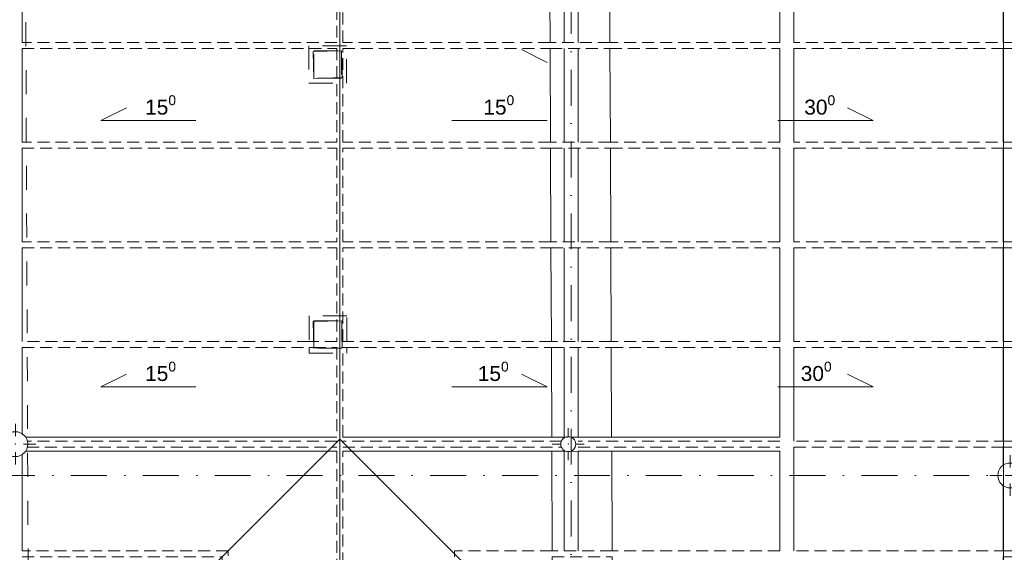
# Model space of a CAD drawing. Header units: millimetres. Extents: x -68772 to 137055, y -73300 to 19650.
# Tile 9 of 212: x -27459 to -17594, y -51387 to -46044. Entities that reach past the tile are written whole.
import ezdxf
from ezdxf.enums import TextEntityAlignment as Align

# ---------------------------------------------------------------- set-up
doc = ezdxf.new("R2010")
doc.units = ezdxf.units.MM
doc.header["$MEASUREMENT"] = 0
for name, pattern in [('Kropki i Kreski', [720, 360, -180, 0, -180]), ('Przerywana', [480, 240, -240]), ('Przerywana gęsta', [180, 120, -60])]:
    doc.linetypes.add(name, pattern=pattern)
for name, color, linetype in [('_drogi geometria', 7, 'Continuous'), ('Nowe_430-K Słupy', 7, 'Continuous'), ('Nowe_450-Sciana_oporowa_symb__osiowy', 7, 'Continuous'), ('Nowe_inny_obiekt_trwale_zwiazany_z_b', 7, 'Continuous'), ('Nowe_Panel', 7, 'Continuous')]:
    doc.layers.add(name, color=color, linetype=linetype)
for name, color, linetype, lineweight in [('_drogi geometria_Nr_pióra__1', 7, 'Continuous', 18), ('Nowe_430-K Słupy_Nr_pióra__1', 7, 'Continuous', 18), ('Nowe_430-K Słupy_Nr_pióra__7', 7, 'Continuous', 5), ('Nowe_450-Sciana_oporowa_symb__osiowy_Nr_pióra__139', 136, 'Continuous', 18), ('Nowe_810-G Ogólne_Nr_pióra__139', 136, 'Continuous', 18), ('Nowe_inny_obiekt_trwale_zwiazany_z_b_Nr_pióra__138', 138, 'Continuous', 18), ('Nowe_Panel_Nr_pióra__139', 136, 'Continuous', 18), ('Nowe_Panel_Nr_pióra__93', 7, 'Continuous', 20), ('Nowe_WOSZCZALSKI_tekst w ramce_Nr_pióra__7', 7, 'Continuous', 5), ('Walls_Nr_pióra__20', 20, 'Continuous', 18), ('Walls_Nr_pióra__238', 7, 'Continuous', 13)]:
    doc.layers.add(name, color=color, linetype=linetype, lineweight=lineweight)
doc.styles.add('GENERATED_STYLE_1', font='arial.ttf')
doc.styles.add('GENERATED_STYLE_3', font='arial.ttf')
doc.dimstyles.new('GENERATED_STYLE__14', dxfattribs={"dimtxt": 200, "dimasz": 95, "dimexe": 0.18, "dimexo": 0.0625, "dimgap": 0.09, "dimtad": 1, "dimdec": 0, "dimlfac": 0.1, "dimzin": 0, "dimdsep": 46, "dimtxsty": 'GENERATED_STYLE_3', "dimblk": 'ARROWHEAD_6', "dimblk1": 'ARROWHEAD_6', "dimblk2": 'ARROWHEAD_6', "dimcen": 0.09, "dimse1": 1, "dimse2": 1, "dimclrd": 7, "dimclre": 7, "dimclrt": 7, "dimadec": 1, "dimazin": 0, "dimtfac": 1, "dimtdec": 4, "dimtmove": 0, "dimatfit": 3, "dimfxl": 0, "dimtolj": 1, "dimtzin": 0, "dimarcsym": 0})

# ---------------------------------------------------------------- blocks, each defined once
blk = doc.blocks.new('Ściana_98', base_point=(-17534.1, -56900.1))
at = {"layer": 'Nowe_450-Sciana_oporowa_symb__osiowy_Nr_pióra__139', "color": 136, "linetype": 'Continuous', "lineweight": 18}
for p, q in [((-17604.1, -46271.7), (-17464.1, -46271.7)), ((-17464.1, -46331.7), (-17604.1, -46331.7)), ((-17604.1, -47271.7), (-17464.1, -47271.7)), ((-17464.1, -47331.7), (-17604.1, -47331.7)), ((-17604.1, -48271.7), (-17464.1, -48271.7)), ((-17464.1, -48331.7), (-17604.1, -48331.7)), ((-17604.1, -49271.7), (-17464.1, -49271.7)), ((-17464.1, -49331.7), (-17604.1, -49331.7)), ((-17604.1, -50271.7), (-17464.1, -50271.7)), ((-17464.1, -50331.7), (-17604.1, -50331.7)), ((-17604.1, -51371.7), (-17464.1, -51371.7)), ((-17464.1, -51431.7), (-17604.1, -51431.7)), ((-17604.1, -52471.7), (-17464.1, -52471.7)), ((-17464.1, -52531.7), (-17604.1, -52531.7)), ((-17604.1, -53571.7), (-17464.1, -53571.7)), ((-17464.1, -53631.7), (-17604.1, -53631.7)), ((-17604.1, -54671.7), (-17464.1, -54671.7)), ((-17464.1, -54731.7), (-17604.1, -54731.7)), ((-17604.1, -55771.7), (-17464.1, -55771.7))]:
    blk.add_line(p, q, dxfattribs=at)
at = {"layer": 'Nowe_450-Sciana_oporowa_symb__osiowy_Nr_pióra__139', "color": 136, "linetype": 'Continuous', "lineweight": 18, "flags": 128}
for points in [[(-17464.1, -44311.3), (-17604.1, -44311.3)], [(-17604.1, -44311.3), (-17604.1, -45215)], [(-17464.1, -45215), (-17464.1, -44311.3)], [(-17604.1, -45416.6), (-17604.1, -46271.7)], [(-17464.1, -46271.7), (-17464.1, -45416.5)], [(-17604.1, -46331.7), (-17604.1, -47271.7)], [(-17464.1, -47271.7), (-17464.1, -46331.7)], [(-17604.1, -47331.7), (-17604.1, -48271.7)], [(-17464.1, -48271.7), (-17464.1, -47331.7)], [(-17604.1, -48331.7), (-17604.1, -49271.7)], [(-17464.1, -49271.7), (-17464.1, -48331.7)], [(-17604.1, -49331.7), (-17604.1, -50271.7)], [(-17464.1, -50271.7), (-17464.1, -49331.7)], [(-17604.1, -50331.7), (-17604.1, -50515)], [(-17464.1, -50515), (-17464.1, -50331.7)], [(-17604.1, -50716.6), (-17604.1, -51371.7)], [(-17464.1, -51371.7), (-17464.1, -50716.5)], [(-17604.1, -51431.7), (-17604.1, -52471.7)], [(-17464.1, -52471.7), (-17464.1, -51431.7)], [(-17604.1, -52531.7), (-17604.1, -53571.7)], [(-17464.1, -53571.7), (-17464.1, -52531.7)], [(-17604.1, -53631.7), (-17604.1, -54671.7)], [(-17464.1, -54671.7), (-17464.1, -53631.7)], [(-17604.1, -54731.7), (-17604.1, -55771.7)], [(-17464.1, -55771.7), (-17464.1, -54731.7)], [(-17604.1, -56015.8), (-17604.1, -56900.1)], [(-17464.1, -56900.1), (-17464.1, -56018.3)], [(-17604.1, -56900.1), (-17464.1, -56900.1)]]:
    blk.add_lwpolyline(points, dxfattribs=at)
blk = doc.blocks.new('Ściana_103', base_point=(-19771.4, -54731.7))
at = {"layer": 'Nowe_450-Sciana_oporowa_symb__osiowy_Nr_pióra__139', "color": 136, "linetype": 'Continuous', "lineweight": 18, "flags": 128}
for points in [[(-19841.4, -45331.7), (-19841.4, -46271.7)], [(-19701.4, -46271.7), (-19701.4, -45346.3)], [(-19841.4, -46331.7), (-19841.4, -47271.7)], [(-19701.4, -47271.7), (-19701.4, -46331.7)], [(-19841.4, -47331.7), (-19841.4, -48271.7)], [(-19701.4, -48271.7), (-19701.4, -47331.7)], [(-19841.4, -48331.7), (-19841.4, -49271.7)], [(-19701.4, -49271.7), (-19701.4, -48331.7)], [(-19841.4, -49331.7), (-19841.4, -50231.7)], [(-19701.4, -50271.7), (-19701.4, -49331.7)], [(-19841.4, -50371.7), (-19841.4, -51371.7)], [(-19701.4, -51371.7), (-19701.4, -50331.7)]]:
    blk.add_lwpolyline(points, dxfattribs=at)
blk = doc.blocks.new('Ściana_104', base_point=(-21933, -52570.1))
at = {"layer": 'Nowe_450-Sciana_oporowa_symb__osiowy_Nr_pióra__139', "color": 136, "linetype": 'Continuous', "lineweight": 18, "flags": 128}
for points in [[(-22003, -45384.3), (-22003, -46271.7)], [(-21863, -46271.7), (-21863, -45384.3)], [(-22003, -46331.7), (-22003, -47271.7)], [(-21863, -47271.7), (-21863, -46331.7)], [(-22003, -47331.7), (-22003, -48271.7)], [(-21863, -48271.7), (-21863, -47331.7)], [(-22003, -48331.7), (-22003, -49271.7)], [(-21863, -49271.7), (-21863, -48331.7)], [(-22003, -49331.7), (-22003, -50231.7)], [(-21863, -50231.7), (-21863, -49331.7)], [(-22003, -50371.7), (-22003, -51371.7)], [(-21863, -51371.7), (-21863, -50371.7)]]:
    blk.add_lwpolyline(points, dxfattribs=at)
blk = doc.blocks.new('Ściana_108', base_point=(-25401, -51401.7))
at = {"layer": 'Nowe_450-Sciana_oporowa_symb__osiowy_Nr_pióra__139', "color": 136, "linetype": 'Przerywana gęsta', "lineweight": 18, "flags": 128}
for points in [[(-25371, -54661.7), (-25371, -51371.7)], [(-25431, -51431.7), (-25431, -54661.7)], [(-25431, -54801.7), (-25431, -55839.6)], [(-25371, -55839.6), (-25371, -54801.7)], [(-25431, -56498.1), (-25431, -56841.7)], [(-25371, -56841.7), (-25371, -56498.5)]]:
    blk.add_lwpolyline(points, dxfattribs=at)
blk = doc.blocks.new('Ściana_118', base_point=(-24251.1, -50301.7))
at = {"layer": 'Nowe_450-Sciana_oporowa_symb__osiowy_Nr_pióra__139', "color": 136, "linetype": 'Przerywana gęsta', "lineweight": 18, "flags": 128}
for points in [[(-24281.1, -50371.7), (-24281.3, -54387.7)], [(-24221.3, -54387.9), (-24221.1, -50371.7)], [(-24281.3, -54987.7), (-24281.4, -56841.7)], [(-24221.4, -56841.7), (-24221.3, -54987.9)]]:
    blk.add_lwpolyline(points, dxfattribs=at)
blk = doc.blocks.new('Ściana_138', base_point=(-19771.4, -50301.7))
at = {"layer": 'Nowe_450-Sciana_oporowa_symb__osiowy_Nr_pióra__139', "color": 136, "linetype": 'Continuous', "lineweight": 18, "flags": 128}
for points in [[(-27603.1, -50231.7), (-28662.6, -50231.7)], [(-24281.1, -50231.7), (-27401.6, -50231.7)], [(-22003, -50231.7), (-24221.1, -50231.7)], [(-19841.4, -50231.7), (-21863, -50231.7)], [(-28662.6, -50371.7), (-27603, -50371.7)], [(-27401.5, -50371.7), (-24281.1, -50371.7)], [(-24221.1, -50371.7), (-22003, -50371.7)], [(-21863, -50371.7), (-19841.4, -50371.7)]]:
    blk.add_lwpolyline(points, dxfattribs=at)
blk = doc.blocks.new('Ściana_162', base_point=(-4731.7, -50301.7))
at = {"layer": 'Nowe_450-Sciana_oporowa_symb__osiowy_Nr_pióra__139', "color": 136, "linetype": 'Przerywana gęsta', "lineweight": 18, "flags": 128}
for points in [[(-24281.1, -50271.7), (-27385.3, -50271.7)], [(-22028.3, -50271.7), (-24221.1, -50271.7)], [(-19841.4, -50271.7), (-21863, -50271.7)], [(-17574.2, -50271.7), (-19701.4, -50271.7)], [(-27385.3, -50331.7), (-24281.1, -50331.7)], [(-24221.1, -50331.7), (-22028.3, -50331.7)], [(-21863, -50331.7), (-19841.4, -50331.7)], [(-19701.4, -50331.7), (-17574.2, -50331.7)]]:
    blk.add_lwpolyline(points, dxfattribs=at)
blk = doc.blocks.new('Ściana_163', base_point=(-4731.7, -51401.7))
at = {"layer": 'Nowe_450-Sciana_oporowa_symb__osiowy_Nr_pióra__139', "color": 136, "linetype": 'Przerywana gęsta', "lineweight": 18, "flags": 128}
for points in [[(-22122.7, -51371.7), (-23101.3, -51371.7)], [(-23101.3, -51371.7), (-23101.3, -51431.7)], [(-19841.4, -51371.7), (-21522.7, -51371.7)], [(-17574.2, -51371.7), (-19701.4, -51371.7)]]:
    blk.add_lwpolyline(points, dxfattribs=at)
blk = doc.blocks.new('Ściana_170', base_point=(-25401, -51401.7))
at = {"layer": 'Nowe_450-Sciana_oporowa_symb__osiowy_Nr_pióra__139', "color": 136, "linetype": 'Przerywana gęsta', "lineweight": 18, "flags": 128}
for points in [[(-30246.6, -51371.7), (-30917.1, -51371.7)], [(-30917.1, -51371.7), (-30917.1, -51431.7)], [(-28801.5, -51371.7), (-30106.6, -51371.7)], [(-27574.6, -51371.7), (-28661.5, -51371.7)], [(-25371, -51371.7), (-27434.6, -51371.7)], [(-30917.1, -51431.7), (-30246.6, -51431.7)], [(-30106.6, -51431.7), (-28801.5, -51431.7)], [(-28661.5, -51431.7), (-27574.6, -51431.7)], [(-27434.6, -51431.7), (-25431, -51431.7)]]:
    blk.add_lwpolyline(points, dxfattribs=at)
blk = doc.blocks.new('Ściana_196', base_point=(-24250.7, -41267.1))
at = {"layer": 'Nowe_450-Sciana_oporowa_symb__osiowy_Nr_pióra__139', "color": 136, "linetype": 'Przerywana gęsta', "lineweight": 18, "flags": 128}
for points in [[(-24280.7, -41297.1), (-24280.7, -42271.7)], [(-24220.7, -42271.7), (-24220.7, -41297.1)], [(-24280.7, -42331.7), (-24280.8, -43271.7)], [(-24220.8, -43271.7), (-24220.7, -42331.7)], [(-24280.8, -43331.7), (-24280.8, -44271.7)], [(-24220.8, -44271.7), (-24220.8, -43331.7)], [(-24280.8, -44331.7), (-24280.9, -45244.3)], [(-24220.9, -45244.3), (-24220.8, -44331.7)], [(-24280.9, -45384.3), (-24280.9, -46271.7)], [(-24220.9, -46271.7), (-24220.9, -45384.3)], [(-24280.9, -46331.7), (-24280.9, -47271.7)], [(-24220.9, -47271.7), (-24220.9, -46331.7)], [(-24281, -47331.7), (-24281, -48271.7)], [(-24221, -48271.7), (-24221, -47331.7)], [(-24281, -48331.7), (-24281, -49271.7)], [(-24221, -49271.7), (-24221, -48331.7)], [(-24281, -49331.7), (-24281.1, -50231.7)], [(-24221.1, -50231.7), (-24221, -49331.7)]]:
    blk.add_lwpolyline(points, dxfattribs=at)
blk = doc.blocks.new('Ściana_197', base_point=(-4731.7, -49301.7))
at = {"layer": 'Nowe_450-Sciana_oporowa_symb__osiowy_Nr_pióra__139', "color": 136, "linetype": 'Przerywana gęsta', "lineweight": 18, "flags": 128}
for points in [[(-24560.1, -49271.7), (-27434.6, -49271.7)], [(-24281, -49271.7), (-24510.1, -49271.7)], [(-22131.9, -49271.7), (-24182.5, -49271.7)], [(-19841.4, -49271.7), (-21531.9, -49271.7)], [(-15503.4, -49271.7), (-19701.4, -49271.7)], [(-27434.6, -49331.7), (-24560.1, -49331.7)], [(-24510.1, -49331.7), (-24281, -49331.7)], [(-24182.5, -49331.7), (-22131.7, -49331.7)], [(-21531.7, -49331.7), (-19841.4, -49331.7)], [(-19701.4, -49331.7), (-15503.4, -49331.7)]]:
    blk.add_lwpolyline(points, dxfattribs=at)
blk = doc.blocks.new('Ściana_198', base_point=(-4731.7, -48301.7))
at = {"layer": 'Nowe_450-Sciana_oporowa_symb__osiowy_Nr_pióra__139', "color": 136, "linetype": 'Przerywana gęsta', "lineweight": 18, "flags": 128}
for points in [[(-24281, -48271.7), (-27434.6, -48271.7)], [(-27434.6, -48331.7), (-24281, -48331.7)], [(-22136.3, -48271.7), (-24221, -48271.7)], [(-24221, -48331.7), (-22136, -48331.7)], [(-19841.4, -48271.7), (-21536.3, -48271.7)], [(-21536, -48331.7), (-19841.4, -48331.7)], [(-15503.4, -48271.7), (-19701.4, -48271.7)], [(-19701.4, -48331.7), (-15503.4, -48331.7)]]:
    blk.add_lwpolyline(points, dxfattribs=at)
blk = doc.blocks.new('Ściana_199', base_point=(-4731.7, -47301.7))
at = {"layer": 'Nowe_450-Sciana_oporowa_symb__osiowy_Nr_pióra__139', "color": 136, "linetype": 'Przerywana gęsta', "lineweight": 18, "flags": 128}
for points in [[(-24280.9, -47271.7), (-27434.6, -47271.7)], [(-27434.6, -47331.7), (-24281, -47331.7)], [(-24221, -47331.7), (-22140.4, -47331.7)], [(-22140.7, -47271.7), (-24220.9, -47271.7)], [(-19841.4, -47271.7), (-21540.7, -47271.7)], [(-21540.4, -47331.7), (-19841.4, -47331.7)], [(-15503.4, -47271.7), (-19701.4, -47271.7)], [(-19701.4, -47331.7), (-15503.4, -47331.7)]]:
    blk.add_lwpolyline(points, dxfattribs=at)
blk = doc.blocks.new('Ściana_200', base_point=(-4731.7, -46301.7))
at = {"layer": 'Nowe_450-Sciana_oporowa_symb__osiowy_Nr_pióra__139', "color": 136, "linetype": 'Przerywana gęsta', "lineweight": 18, "flags": 128}
for points in [[(-24280.9, -46271.7), (-27434.6, -46271.7)], [(-27434.6, -46331.7), (-24280.9, -46331.7)], [(-22145.1, -46271.7), (-24220.9, -46271.7)], [(-24220.9, -46331.7), (-22144.8, -46331.7)], [(-19841.4, -46271.7), (-21545.1, -46271.7)], [(-21544.8, -46331.7), (-19841.4, -46331.7)], [(-15503.4, -46271.7), (-19701.4, -46271.7)], [(-19701.4, -46331.7), (-15503.4, -46331.7)]]:
    blk.add_lwpolyline(points, dxfattribs=at)
blk = doc.blocks.new('Ściana_206', base_point=(-24233.5, -46355.3))
at = {"layer": 'Nowe_Panel_Nr_pióra__93', "color": 7, "linetype": 'Przerywana', "lineweight": 20, "flags": 128}
for points in [[(-24183.5, -46305.3), (-24561.2, -46305.3)], [(-24511.2, -46355.3), (-24233.5, -46355.3)]]:
    blk.add_lwpolyline(points, dxfattribs=at)
blk = doc.blocks.new('Ściana_207', base_point=(-24233.5, -46355.3))
at = {"layer": 'Nowe_Panel_Nr_pióra__93', "color": 7, "linetype": 'Przerywana', "lineweight": 20, "flags": 128}
for points in [[(-24233.5, -46355.3), (-24233.5, -46631.3)], [(-24183.5, -46681.3), (-24183.5, -46305.3)]]:
    blk.add_lwpolyline(points, dxfattribs=at)
blk = doc.blocks.new('Ściana_208', base_point=(-24233.5, -46631.3))
at = {"layer": 'Nowe_Panel_Nr_pióra__93', "color": 7, "linetype": 'Przerywana', "lineweight": 20, "flags": 128}
for points in [[(-24233.5, -46631.3), (-24511.2, -46631.3)], [(-24561.2, -46681.3), (-24183.5, -46681.3)]]:
    blk.add_lwpolyline(points, dxfattribs=at)
blk = doc.blocks.new('Ściana_209', base_point=(-24511.2, -46355.3))
at = {"layer": 'Nowe_Panel_Nr_pióra__93', "color": 7, "linetype": 'Przerywana', "lineweight": 20, "flags": 128}
for points in [[(-24561.2, -46305.3), (-24561.2, -46681.3)], [(-24511.2, -46631.3), (-24511.2, -46355.3)]]:
    blk.add_lwpolyline(points, dxfattribs=at)
blk = doc.blocks.new('Ściana_218', base_point=(-24232.5, -49064.2))
at = {"layer": 'Nowe_Panel_Nr_pióra__93', "color": 7, "linetype": 'Przerywana', "lineweight": 20, "flags": 128}
for points in [[(-24182.5, -49014.2), (-24560.1, -49014.2)], [(-24510.1, -49064.2), (-24232.5, -49064.2)]]:
    blk.add_lwpolyline(points, dxfattribs=at)
blk = doc.blocks.new('Ściana_219', base_point=(-24232.5, -49064.2))
at = {"layer": 'Nowe_Panel_Nr_pióra__139', "color": 136, "linetype": 'Przerywana gęsta', "lineweight": 18}
for p, q in [((-24182.5, -49271.7), (-24232.5, -49271.7)), ((-24232.5, -49331.7), (-24182.5, -49331.7))]:
    blk.add_line(p, q, dxfattribs=at)
at = {"layer": 'Nowe_Panel_Nr_pióra__93', "color": 7, "linetype": 'Przerywana', "lineweight": 20, "flags": 128}
for points in [[(-24182.5, -49271.7), (-24182.5, -49014.2)], [(-24232.5, -49064.2), (-24232.5, -49271.7)], [(-24232.5, -49331.7), (-24232.5, -49340.2)], [(-24182.5, -49390.2), (-24182.5, -49331.7)]]:
    blk.add_lwpolyline(points, dxfattribs=at)
blk = doc.blocks.new('Ściana_220', base_point=(-24232.5, -49340.2))
at = {"layer": 'Nowe_Panel_Nr_pióra__93', "color": 7, "linetype": 'Przerywana', "lineweight": 20, "flags": 128}
for points in [[(-24560.1, -49390.2), (-24182.5, -49390.2)], [(-24232.5, -49340.2), (-24510.1, -49340.2)]]:
    blk.add_lwpolyline(points, dxfattribs=at)
blk = doc.blocks.new('Ściana_221', base_point=(-24510.1, -49064.2))
at = {"layer": 'Nowe_Panel_Nr_pióra__139', "color": 136, "linetype": 'Przerywana gęsta', "lineweight": 18}
for p, q in [((-24510.1, -49271.7), (-24560.1, -49271.7)), ((-24560.1, -49331.7), (-24510.1, -49331.7))]:
    blk.add_line(p, q, dxfattribs=at)
at = {"layer": 'Nowe_Panel_Nr_pióra__93', "color": 7, "linetype": 'Przerywana', "lineweight": 20, "flags": 128}
for points in [[(-24560.1, -49014.2), (-24560.1, -49271.7)], [(-24510.1, -49271.7), (-24510.1, -49064.2)], [(-24560.1, -49331.7), (-24560.1, -49390.2)], [(-24510.1, -49340.2), (-24510.1, -49331.7)]]:
    blk.add_lwpolyline(points, dxfattribs=at)
blk = doc.blocks.new('Ściana_222', base_point=(-21527.1, -50371.7))
at = {"layer": 'Nowe_Panel_Nr_pióra__139', "color": 136, "linetype": 'Przerywana gęsta', "lineweight": 18}
for p, q in [((-21522.7, -51371.7), (-22122.7, -51371.7)), ((-22122.5, -51431.7), (-21522.5, -51431.7)), ((-21517.9, -52471.7), (-22117.9, -52471.7)), ((-22117.7, -52531.7), (-21517.7, -52531.7)), ((-21508.2, -54695.5), (-21811.4, -54695.5)), ((-21751.4, -54755.5), (-21507.9, -54755.5))]:
    blk.add_line(p, q, dxfattribs=at)
at = {"layer": 'Nowe_Panel_Nr_pióra__93', "color": 7, "linetype": 'Continuous', "lineweight": 20, "flags": 128}
for points in [[(-21527.1, -50371.7), (-22127.1, -50374.3)], [(-22127.1, -50374.3), (-22122.7, -51371.7)], [(-21522.7, -51371.7), (-21527.1, -50371.7)], [(-22122.5, -51431.7), (-22109.5, -54397.4)], [(-21517.9, -52471.7), (-21522.5, -51431.7)], [(-21508.3, -54661.7), (-21517.7, -52531.7)], [(-21506.8, -55000.1), (-21507.7, -54801.7)]]:
    blk.add_lwpolyline(points, dxfattribs=at)
blk = doc.blocks.new('Ściana_223', base_point=(-21548.9, -45384.3))
at = {"layer": 'Nowe_Panel_Nr_pióra__139', "color": 136, "linetype": 'Przerywana gęsta', "lineweight": 18}
for p, q in [((-21545.1, -46271.7), (-22145.1, -46271.7)), ((-22144.8, -46331.7), (-21544.8, -46331.7)), ((-21540.7, -47271.7), (-22140.7, -47271.7)), ((-22140.4, -47331.7), (-21540.4, -47331.7)), ((-21536.3, -48271.7), (-22136.3, -48271.7)), ((-22136, -48331.7), (-21536, -48331.7)), ((-21531.9, -49271.7), (-22131.9, -49271.7)), ((-22131.7, -49331.7), (-21531.7, -49331.7))]:
    blk.add_line(p, q, dxfattribs=at)
at = {"layer": 'Nowe_Panel_Nr_pióra__93', "color": 7, "linetype": 'Continuous', "lineweight": 20, "flags": 128}
for points in [[(-21988.1, -45386.3), (-22148.9, -45387)], [(-22148.9, -45387), (-22145.1, -46271.7)], [(-21548.9, -45384.3), (-21937.6, -45386)], [(-21545.1, -46271.7), (-21548.9, -45384.3)], [(-22144.8, -46331.7), (-22140.7, -47271.7)], [(-21540.7, -47271.7), (-21544.8, -46331.7)], [(-22140.4, -47331.7), (-22136.3, -48271.7)], [(-21536.3, -48271.7), (-21540.4, -47331.7)], [(-22136, -48331.7), (-22131.9, -49271.7)], [(-21531.9, -49271.7), (-21536, -48331.7)], [(-22131.7, -49331.7), (-22127.7, -50231.7)], [(-21527.7, -50231.7), (-21531.7, -49331.7)], [(-22127.7, -50231.7), (-21970.5, -50231.7)], [(-21924.9, -50231.7), (-21527.7, -50231.7)]]:
    blk.add_lwpolyline(points, dxfattribs=at)
blk = doc.blocks.new('Ściana_261', base_point=(-27504.6, -53504.9))
at = {"layer": 'Nowe_450-Sciana_oporowa_symb__osiowy_Nr_pióra__139', "color": 136, "linetype": 'Continuous', "lineweight": 18, "flags": 128}
for points in [[(-27434.6, -46271.7), (-27434.6, -45415.1)], [(-27434.6, -47271.7), (-27434.6, -46331.7)], [(-27434.6, -48271.7), (-27434.6, -47331.7)], [(-27434.6, -49271.7), (-27434.6, -48331.7)], [(-27434.6, -50198.7), (-27434.6, -49331.7)], [(-27434.6, -51371.7), (-27434.6, -50404.7)]]:
    blk.add_lwpolyline(points, dxfattribs=at)
blk = doc.blocks.new('Standardowy znacznik osi_4')
at = {"layer": 'Nowe_inny_obiekt_trwale_zwiazany_z_b_Nr_pióra__138', "color": 138, "linetype": 'Kropki i Kreski', "lineweight": 18}
blk.add_line((1000, 0), (24512.7, 0), dxfattribs=at)
at = {"layer": 'Nowe_inny_obiekt_trwale_zwiazany_z_b_Nr_pióra__138', "color": 138, "lineweight": 18, "style": 'GENERATED_STYLE_1'}
blk.add_attdef('AC_MarkerText_1', text='', height=600, rotation=270, dxfattribs=at).set_placement((26012.7, 34.3), align=Align.MIDDLE_CENTER)
blk = doc.blocks.new('Standardowy znacznik osi_6')
at = {"layer": 'Nowe_inny_obiekt_trwale_zwiazany_z_b_Nr_pióra__138', "color": 138, "linetype": 'Kropki i Kreski', "lineweight": 18}
blk.add_line((1000, 0), (31563.6, 0), dxfattribs=at)
at = {"layer": 'Nowe_inny_obiekt_trwale_zwiazany_z_b_Nr_pióra__138', "color": 138, "lineweight": 18, "style": 'GENERATED_STYLE_1'}
for tag, p in [('AC_MarkerText_1_0', (-500, 29.1)), ('AC_MarkerText_1_1', (33063.6, 29.1))]:
    blk.add_attdef(tag, text='', height=600, dxfattribs=at).set_placement(p, align=Align.MIDDLE_CENTER)
blk = doc.blocks.new('*D893')
at = {"layer": '_drogi geometria_Nr_pióra__1', "color": 7, "linetype": 'Continuous', "lineweight": 18}
for p, q in [((-31433.3, -50567.4), (-31333.3, -50667.4)), ((-31289.5, -50617.4), (-31477, -50617.4)), ((-31383.3, -55916.3), (-31383.3, -50617.4)), ((-31289.5, -55916.3), (-31477, -55916.3)), ((-31433.3, -55866.3), (-31333.3, -55966.3))]:
    blk.add_line(p, q, dxfattribs=at)
at = {"layer": '_drogi geometria_Nr_pióra__1', "color": 7, "lineweight": 18, "insert": (-31423.3, -53494.5), "char_height": 200, "attachment_point": 7, "rotation": 90, "style": 'GENERATED_STYLE_3'}
blk.add_mtext('\\A1;530', dxfattribs=at)
blk = doc.blocks.new('ARROWHEAD_6')
at = {"color": 0, "linetype": 'Continuous', "lineweight": 0}
for p, q in [((0, 0), (-1, 0)), ((-0.5, -0.5), (0.5, 0.5))]:
    blk.add_line(p, q, dxfattribs=at)
blk = doc.blocks.new('*D894')
at = {"layer": '_drogi geometria_Nr_pióra__1', "color": 7, "linetype": 'Continuous', "lineweight": 18}
for p, q in [((-31433.3, -45266.3), (-31333.3, -45366.3)), ((-31289.5, -45316.3), (-31477, -45316.3)), ((-31383.3, -50617.4), (-31383.3, -45316.3)), ((-31433.3, -50567.4), (-31333.3, -50667.4)), ((-31289.5, -50617.4), (-31477, -50617.4))]:
    blk.add_line(p, q, dxfattribs=at)
at = {"layer": '_drogi geometria_Nr_pióra__1', "color": 7, "lineweight": 18, "insert": (-31423.3, -48194.6), "char_height": 200, "attachment_point": 7, "rotation": 90, "style": 'GENERATED_STYLE_3'}
blk.add_mtext('\\A1;530', dxfattribs=at)
blk = doc.blocks.new('Słup_10', base_point=(-17534.1, -50615.8))
at = {"layer": 'Nowe_430-K Słupy_Nr_pióra__1', "color": 7, "linetype": 'Continuous', "lineweight": 18, "flags": 128}
blk.add_lwpolyline([(-17409.1, -50615.8, 1), (-17659.1, -50615.8, 1)], format="xyb", close=True, dxfattribs=at)
at = {"layer": 'Nowe_430-K Słupy_Nr_pióra__7', "color": 7, "linetype": 'Continuous', "lineweight": 5}
for p, q in [((-17534.1, -50535.8), (-17534.1, -50410.8)), ((-17614.1, -50615.8), (-17739.1, -50615.8)), ((-17534.1, -50695.8), (-17534.1, -50820.8)), ((-17454.1, -50615.8), (-17329.1, -50615.8))]:
    blk.add_line(p, q, dxfattribs=at)
blk.add_point((-17534.1, -50615.8), dxfattribs=at)
blk = doc.blocks.new('Słup_14', base_point=(-27502.3, -50301.7))
at = {"layer": 'Nowe_430-K Słupy_Nr_pióra__1', "color": 7, "linetype": 'Continuous', "lineweight": 18, "flags": 128}
blk.add_lwpolyline([(-27377.3, -50301.7, 1), (-27627.3, -50301.7, 1)], format="xyb", close=True, dxfattribs=at)
at = {"layer": 'Nowe_430-K Słupy_Nr_pióra__7', "color": 7, "linetype": 'Continuous', "lineweight": 5}
for p, q in [((-27502.3, -50221.7), (-27502.3, -50096.7)), ((-27582.3, -50301.7), (-27707.3, -50301.7)), ((-27422.3, -50301.7), (-27297.3, -50301.7)), ((-27502.3, -50381.7), (-27502.3, -50506.7))]:
    blk.add_line(p, q, dxfattribs=at)
blk.add_point((-27502.3, -50301.7), dxfattribs=at)
blk = doc.blocks.new('Słup_18', base_point=(-21963, -50301.7))
at = {"layer": 'Nowe_430-K Słupy_Nr_pióra__1', "color": 7, "linetype": 'Continuous', "lineweight": 18, "flags": 128}
blk.add_lwpolyline([(-21888, -50301.7, 1), (-22038, -50301.7, 1)], format="xyb", close=True, dxfattribs=at)
at = {"layer": 'Nowe_430-K Słupy_Nr_pióra__7', "color": 7, "linetype": 'Continuous', "lineweight": 5}
for p, q in [((-21963, -50221.7), (-21963, -50141.7)), ((-22043, -50301.7), (-22123, -50301.7)), ((-21883, -50301.7), (-21803, -50301.7)), ((-21963, -50381.7), (-21963, -50461.7))]:
    blk.add_line(p, q, dxfattribs=at)
blk.add_point((-21963, -50301.7), dxfattribs=at)

msp = doc.modelspace()

# ---------------------------------------------------------------- linework, layer by layer
at = {"layer": 'Nowe_810-G Ogólne_Nr_pióra__139', "color": 136, "linetype": 'Continuous', "lineweight": 18}
for p, q in [((-24251.4, -56418.6), (-24250.9, -34765.8)), ((-22173.3, -46472.2), (-22430.6, -46343.6)), ((-26647, -47056.1), (-26389.7, -46927.4)), ((-18908.3, -47056.1), (-19165.6, -46927.4)), ((-25692.6, -47056.1), (-26647, -47056.1)), ((-23127.6, -47056.1), (-22173.3, -47056.1)), ((-19862.7, -47056.1), (-18908.3, -47056.1)), ((-26647, -49728), (-26389.7, -49599.3)), ((-22173.3, -49728), (-22430.6, -49599.3)), ((-18908.3, -49728), (-19165.6, -49599.3)), ((-25692.6, -49728), (-26647, -49728)), ((-23127.6, -49728), (-22173.3, -49728)), ((-19862.7, -49728), (-18908.3, -49728)), ((-30900.3, -56900.1), (-24251.1, -50251.9)), ((-17603, -56900.1), (-24251.1, -50251.9))]:
    msp.add_line(p, q, dxfattribs=at)
at = {"layer": 'Nowe_810-G Ogólne_Nr_pióra__139', "color": 136, "linetype": 'Continuous', "lineweight": 18, "flags": 128}
msp.add_lwpolyline([(-30900.3, -56900.1), (-30968.4, -34668.7), (-17603, -34668.7), (-17603, -56900.1)], close=True, dxfattribs=at)
at = {"layer": 'Walls_Nr_pióra__20', "color": 20, "linetype": 'Przerywana', "lineweight": 18}
msp.add_line((-27355.2, -55909.6), (-27407.1, -43881.3), dxfattribs=at)
at = {"layer": 'Walls_Nr_pióra__238', "color": 7, "linetype": 'Continuous', "lineweight": 13}
for p, q in [((-24233.5, -46355.3), (-24518.4, -46363)), ((-24518.4, -46363), (-24511.2, -46632.9)), ((-24226.3, -46625.2), (-24233.5, -46355.3)), ((-24511.2, -46632.9), (-24226.3, -46625.2)), ((-24232.5, -49064.2), (-24517.4, -49070.6)), ((-24517.4, -49070.6), (-24511.3, -49340.5)), ((-24226.4, -49334.1), (-24232.5, -49064.2)), ((-24511.3, -49340.5), (-24226.4, -49334.1))]:
    msp.add_line(p, q, dxfattribs=at)

# ---------------------------------------------------------------- block references
at = {"layer": 'Nowe_430-K Słupy', "color": 7, "lineweight": 18}
for name, p in [('Słup_14', (-27502.3, -50301.7)), ('Słup_18', (-21963, -50301.7)), ('Słup_10', (-17534.1, -50615.8))]:
    msp.add_blockref(name, p, dxfattribs=at)
at = {"layer": 'Nowe_450-Sciana_oporowa_symb__osiowy', "color": 136, "lineweight": 18}
for name, p in [('Ściana_103', (-19771.4, -54731.7)), ('Ściana_261', (-27504.6, -53504.9)), ('Ściana_104', (-21933, -52570.1)), ('Ściana_196', (-24250.7, -41267.1)), ('Ściana_98', (-17534.1, -56900.1)), ('Ściana_200', (-4731.7, -46301.7)), ('Ściana_199', (-4731.7, -47301.7)), ('Ściana_198', (-4731.7, -48301.7)), ('Ściana_197', (-4731.7, -49301.7)), ('Ściana_162', (-4731.7, -50301.7)), ('Ściana_138', (-19771.4, -50301.7)), ('Ściana_118', (-24251.1, -50301.7)), ('Ściana_170', (-25401, -51401.7)), ('Ściana_108', (-25401, -51401.7)), ('Ściana_163', (-4731.7, -51401.7))]:
    msp.add_blockref(name, p, dxfattribs=at)
at = {"layer": 'Nowe_inny_obiekt_trwale_zwiazany_z_b', "color": 27, "linetype": 'Continuous', "lineweight": 5, "zscale": 1000, "rotation": 90}
msp.add_blockref('Standardowy znacznik osi_4', (-21933, -58708.3), dxfattribs=at)
at = {"layer": 'Nowe_inny_obiekt_trwale_zwiazany_z_b', "color": 27, "linetype": 'Continuous', "lineweight": 5, "zscale": 1000}
msp.add_blockref('Standardowy znacznik osi_6', (-32986.1, -50617.4), dxfattribs=at)
at = {"layer": 'Nowe_Panel', "color": 7, "lineweight": 20}
for name, p in [('Ściana_223', (-21548.9, -45384.3)), ('Ściana_206', (-24233.5, -46355.3)), ('Ściana_209', (-24511.2, -46355.3)), ('Ściana_207', (-24233.5, -46355.3)), ('Ściana_208', (-24233.5, -46631.3)), ('Ściana_218', (-24232.5, -49064.2)), ('Ściana_221', (-24510.1, -49064.2)), ('Ściana_219', (-24232.5, -49064.2)), ('Ściana_220', (-24232.5, -49340.2)), ('Ściana_222', (-21527.1, -50371.7))]:
    msp.add_blockref(name, p, dxfattribs=at)

# ---------------------------------------------------------------- texts
at = {"layer": 'Nowe_WOSZCZALSKI_tekst w ramce_Nr_pióra__7', "color": 7, "linetype": 'Continuous', "lineweight": 5, "char_height": 150, "attachment_point": 5, "style": 'GENERATED_STYLE_1'}
for s, insert in [('\\A1;15{\\H0.66x;\\S0^  ;}', (-26047.3, -46921.1)), ('\\A1;15{\\H0.66x;\\S0^  ;}', (-22658.7, -46921.1)), ('\\A1;30{\\H0.66x;\\S0^  ;}', (-19443, -46921.2)), ('\\A1;15{\\H0.66x;\\S0^  ;}', (-26047.3, -49593)), ('\\A1;15{\\H0.66x;\\S0^  ;}', (-22714.2, -49593)), ('\\A1;30{\\H0.66x;\\S0^  ;}', (-19478.5, -49593))]:
    msp.add_mtext(s, dxfattribs=dict(at, insert=insert))

# ---------------------------------------------------------------- dimensions: what is measured, and where the dimension line sits
at = {"layer": '_drogi geometria', "color": 7, "linetype": 'Continuous', "lineweight": 18}
for base, p1, p2, picture, middle in [((-31383.3, -45316.3), (-4240.1, -50617.4), (-4041.7, -45316.3), '*D894', (-31523.3, -47965.8)), ((-31383.3, -50617.4), (-3842.2, -55916.3), (-4240.1, -50617.4), '*D893', (-31523.3, -53265.8))]:
    dim = msp.add_linear_dim(base=base, p1=p1, p2=p2, angle=90, dimstyle='GENERATED_STYLE__14', dxfattribs=at)
    dim.commit()
    dim.dimension.update_dxf_attribs({"geometry": picture, "text_midpoint": middle, "dimtype": 160, "text_rotation": 90})

doc.saveas('drawing.dxf')
